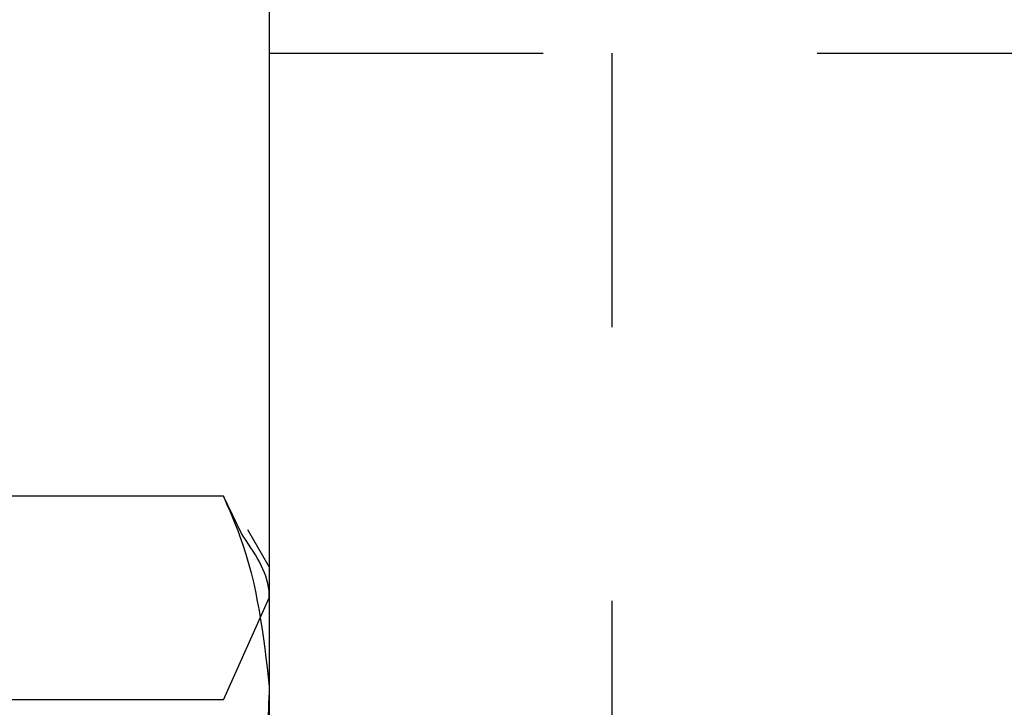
# Model space of a CAD drawing. Header units: inches. Extents: x 1772 to 2706, y -534 to -52.
# Tile 134 of 256: x 1873.537 to 1873.897, y -441.19 to -440.939. Entities that reach past the tile are written whole.
import ezdxf

# ---------------------------------------------------------------- set-up
doc = ezdxf.new("R2010")
doc.units = ezdxf.units.IN
doc.header["$LTSCALE"] = 0.5
doc.header["$MEASUREMENT"] = 0
doc.linetypes.add('HIDDEN', pattern=[0.225, 0.15, -0.075])
doc.layers.add('SID-M-H', color=4, linetype='HIDDEN')
doc.layers.add('SID-M-S', color=105, linetype='Continuous')

msp = doc.modelspace()

# ---------------------------------------------------------------- linework, layer by layer
at = {"layer": 'SID-M-H'}
for p, q in [((1873.62841, -440.95102), (1876.00341, -440.95102)), ((1873.75341, -440.95102), (1873.75341, -441.70102)), ((1873.61166, -441.18705), (1873.62841, -441.1499)), ((1873.61166, -441.18705), (1873.52015, -441.18705))]:
    msp.add_line(p, q, dxfattribs=at)
for points, knots in [([(1873.62841, -441.1499), (1873.6284, -441.14902), (1873.62832, -441.14108), (1873.62298, -441.13329), (1873.61823, -441.12637)], [0, 0, 0, 0, 0.110865, 1, 1, 1, 1]), ([(1873.62841, -441.29368), (1873.62839, -441.29115), (1873.62815, -441.25514), (1873.61961, -441.21986), (1873.61166, -441.18705)], [0, 0, 0, 0, 0.0701975, 1, 1, 1, 1])]:
    msp.add_open_spline(points, degree=3, knots=knots, dxfattribs=at)
at = {"layer": 'SID-M-S'}
for p, q in [((1873.62841, -428.35102), (1873.62841, -447.35102)), ((1873.61166, -441.11276), (1873.52015, -441.11276)), ((1873.61823, -441.12637), (1873.61166, -441.11276)), ((1873.62841, -441.13852), (1873.6206, -441.125))]:
    msp.add_line(p, q, dxfattribs=at)
for points, knots in [([(1873.61166, -441.11276), (1873.61374, -441.11753), (1873.62362, -441.14016), (1873.6263, -441.16369), (1873.62841, -441.18225)], [0, 0, 0, 0, 0.211001, 1, 1, 1, 1]), ([(1873.62841, -441.18225), (1873.62822, -441.1877), (1873.62742, -441.21121), (1873.61851, -441.23413), (1873.61166, -441.25173)], [0, 0, 0, 0, 0.2318493, 1, 1, 1, 1])]:
    msp.add_open_spline(points, degree=3, knots=knots, dxfattribs=at)

doc.saveas('drawing.dxf')
